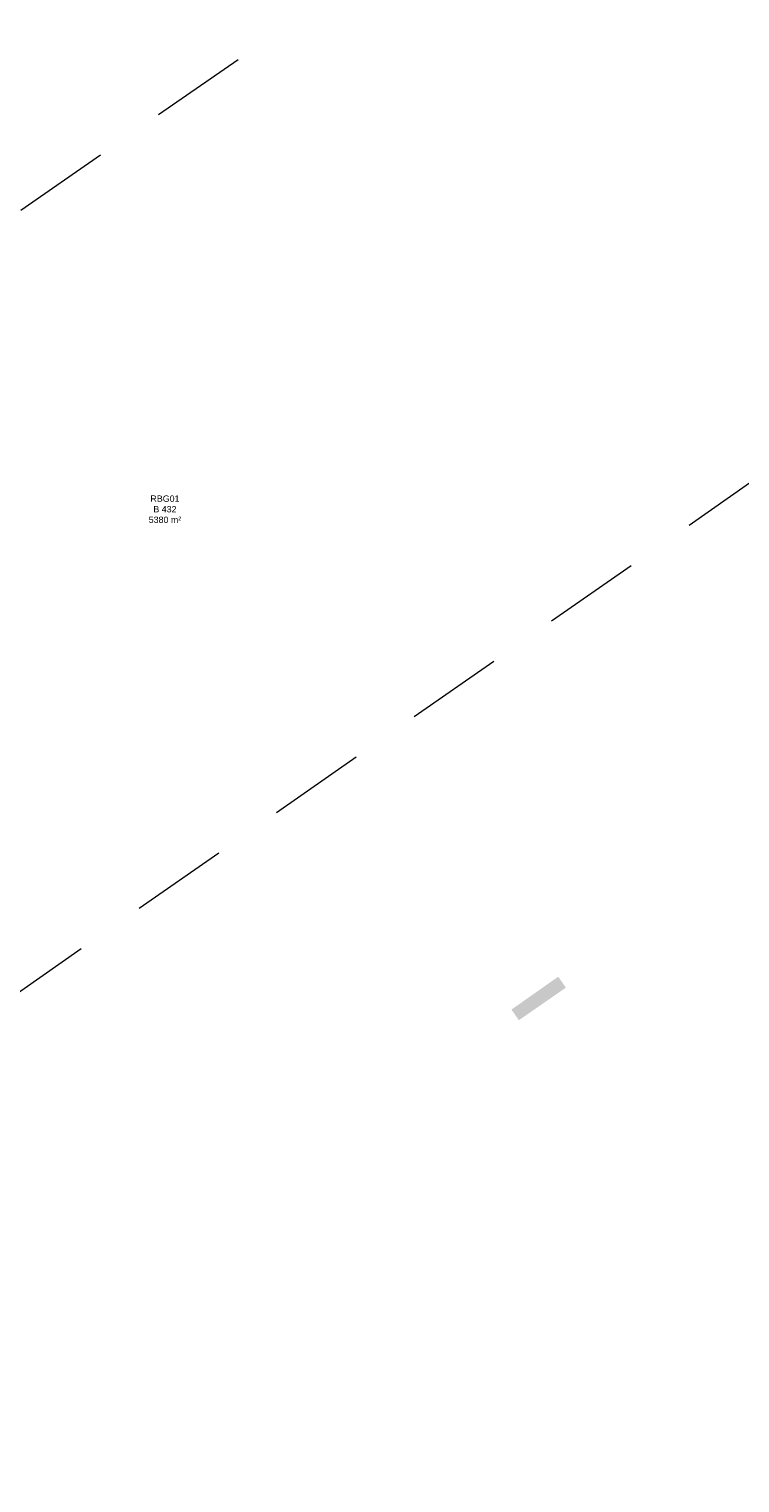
# Model space of a CAD drawing. Header units: metres. Extents: x 102852 to 107229, y 385458 to 392889.
# Tile 17 of 19: x 106867 to 106907, y 392669 to 392751. Entities that reach past the tile are written whole.
import ezdxf

# ---------------------------------------------------------------- set-up
doc = ezdxf.new("R2010")
doc.units = ezdxf.units.M
doc.linetypes.add('KG-PERCEEL', pattern=[19, 5.5, -2, -2, 5.5, -2, -2])
for name, color, linetype, lineweight in [('0-BEBOUWING', 7, 'Continuous', 30), ('B-WE-KG-GRENS-T18', 10, 'Continuous', 13), ('B-WE-KG-GRENS_PERCEEL-GV', 150, 'KG-PERCEEL', 13), ('X-XX-AL-VERWIJZING-S', 7, 'Continuous', 30)]:
    doc.layers.add(name, color=color, linetype=linetype, lineweight=lineweight)
doc.styles.add('NLCS-ISO-T25', font='NLCS-ISO.ttf')

# ---------------------------------------------------------------- blocks, each defined once
blk = doc.blocks.new('kadata_3')
at = {"layer": 'B-WE-KG-GRENS_PERCEEL-GV'}
blk.add_3dface([(106826.084, 392669.005), (106946.81, 392753.143), (106922.864, 392780.471), (106802.244, 392696.909)], dxfattribs=at)
at = {"layer": 'B-WE-KG-GRENS-T18', "insert": (106874.311, 392724.222), "char_height": 0.36, "attachment_point": 5, "style": 'NLCS-ISO-T25'}
blk.add_mtext('\\fArial|b0|i0|c00|p39;RBG01\\PB 432\\P5380 m²', dxfattribs=at)

msp = doc.modelspace()

# ---------------------------------------------------------------- hatches: boundary and pattern name
at = {"layer": '0-BEBOUWING', "ltscale": 0.2, "true_color": 0x636466, "extrusion": (0, 0, -1)}
msp.add_hatch(color=251, dxfattribs=at).paths.add_polyline_path([(-106894.376, 392695.244), (-106893.956, 392695.85), (-106896.607, 392697.714), (-106897.042, 392697.094)])

# ---------------------------------------------------------------- block references
at = {"layer": 'X-XX-AL-VERWIJZING-S', "rotation": 360}
msp.add_blockref('kadata_3', (0, 0), dxfattribs=at)

doc.saveas('drawing.dxf')
